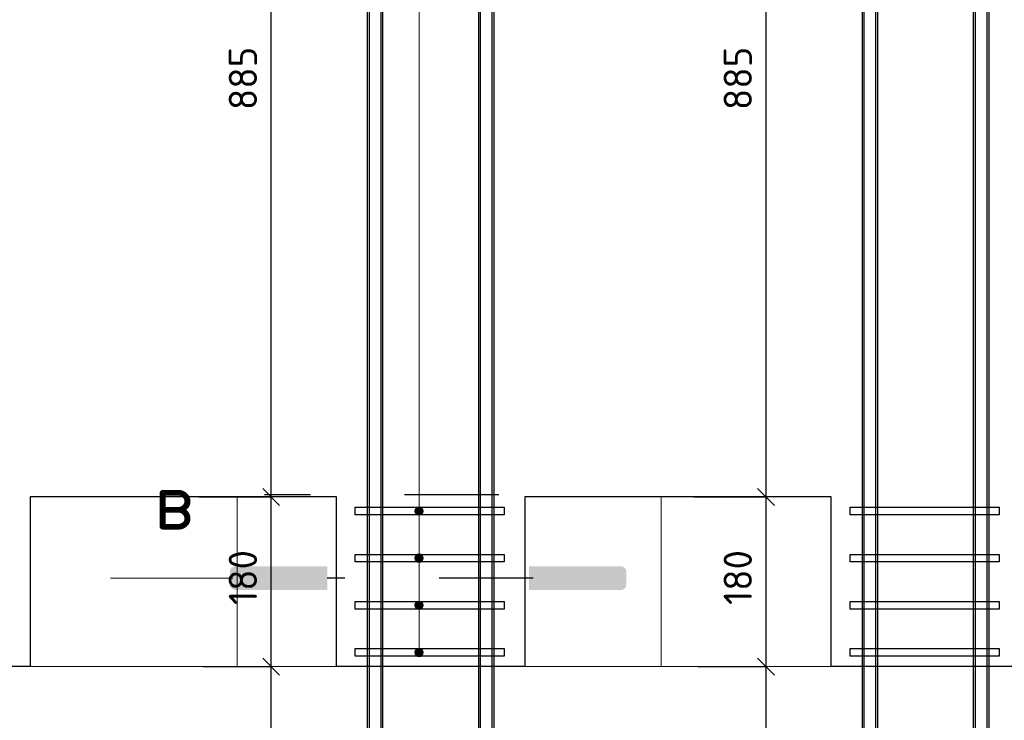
# Model space of a CAD drawing. Header units: metres. Extents: x -38 to 97, y -15 to 21.
# Tile 78 of 222: x 81.67 to 82.714, y -5.907 to -5.164. Entities that reach past the tile are written whole.
import ezdxf

# ---------------------------------------------------------------- set-up
doc = ezdxf.new("R2010")
doc.units = ezdxf.units.M
doc.header["$PDMODE"] = 65
doc.linetypes.add('______2', pattern=[0.0405, 0.03, -0.0105])
for name, color, linetype, lineweight in [('XR$4$Арм.стержн. Хомут', 240, 'Continuous', 35), ('XR$4$Арм.стержн.горизонт. 1', 180, 'Continuous', 35), ('XR$4$Арм.стержн.горизонт. 2', 202, 'Continuous', 35), ('XR$4$ВК__отв в полу 1-2 эт', 220, 'Continuous', 25), ('XR$4$Общий слой (1)_1', 7, 'Continuous', 13), ('XR$4$Перекрытие (1)', 7, 'Continuous', 35), ('XR$4$Размерная линия (1)', 7, 'Continuous', 13), ('XR$5$Арм.стержн. Хомут', 240, 'Continuous', 35), ('XR$5$Арм.стержн.горизонт. 1', 180, 'Continuous', 35), ('XR$5$Арм.стержн.горизонт. 2', 202, 'Continuous', 35), ('XR$5$ВК__отв в полу 1-2 эт', 220, 'Continuous', 25), ('XR$5$Общий слой (1)_1', 7, 'Continuous', 13), ('XR$5$Перекрытие (1)', 7, 'Continuous', 35), ('XR$5$Размерная линия (1)', 7, 'Continuous', 13)]:
    doc.layers.add(name, color=color, linetype=linetype, lineweight=lineweight)
doc.styles.add('ISOCPEUR', font='txt')
doc.dimstyles.new('DIMSTYLE_24', dxfattribs={"dimtxt": 0.03, "dimasz": 0.03, "dimexe": 0, "dimexo": 0, "dimgap": 0.015, "dimtad": 2, "dimdec": 0, "dimlfac": 1000, "dimrnd": 5, "dimzin": 12, "dimdsep": 46, "dimtxsty": 'ISOCPEUR', "dimblk1": 'ALL_ML_STRICH', "dimblk2": 'ALL_ML_STRICH', "dimsah": 1, "dimcen": 0, "dimclrd": 7, "dimclre": 256, "dimclrt": 7, "dimadec": 0, "dimazin": 0, "dimtfac": 1, "dimtdec": 0, "dimtix": 1, "dimtmove": 2, "dimatfit": 3, "dimfxl": 0, "dimtzin": 0, "dimlwd": 0, "dimlwe": -3, "dimarcsym": 0})
pattern_1 = [(0, (0.45, 0.45), (0.225, 0.225), [0.225, -0.225]), (90, (0.45, 0.45), (-0.225, 0.225), [0.225, -0.225])]

# ---------------------------------------------------------------- blocks, each defined once
blk = doc.blocks.new('ALL_ML_STRICH')
at = {"color": 0, "linetype": 'ByBlock', "lineweight": -2}
for p, q in [((0, -0.5), (0, 0.5)), ((-1, 0), (0.5, 0)), ((-0.3, -0.3), (0.3, 0.3))]:
    blk.add_line(p, q, dxfattribs=at)
blk = doc.blocks.new('*D419')
at = {"layer": 'DEFPOINTS', "color": 7, "linetype": 'Continuous', "lineweight": 13, "transparency": 33554687}
for p in [(82.3694, -5.8499), (82.4614, -6.7349), (82.5656, -6.7349)]:
    blk.add_point(p, dxfattribs=at)
at = {"layer": 'XR$4$Размерная линия (1)', "color": 9, "linetype": 'Continuous', "lineweight": -2, "true_color": 0xc7c7c7, "transparency": 33554687}
for p, q in [((82.3894, -5.8499), (82.4614, -5.8499)), ((82.5456, -6.7349), (82.4614, -6.7349))]:
    blk.add_line(p, q, dxfattribs=at)
at = {"layer": 'XR$4$Размерная линия (1)', "color": 7, "linetype": 'Continuous', "lineweight": -2, "transparency": 33554687}
blk.add_line((82.4614, -6.7349), (82.4614, -5.8499), dxfattribs=at)
at = {"layer": 'XR$4$Размерная линия (1)', "color": 7, "linetype": 'Continuous', "lineweight": 13, "transparency": 33554687, "xscale": 0.03, "yscale": 0.03, "zscale": 0.03}
for p, rotation in [((82.4614, -5.8499), 90), ((82.4614, -6.7349), 270)]:
    blk.add_blockref('ALL_ML_STRICH', p, dxfattribs=dict(at, rotation=rotation))
at = {"layer": 'XR$4$Размерная линия (1)', "color": 7, "linetype": 'Continuous', "lineweight": 13, "transparency": 33554687, "insert": (82.4314, -6.2909), "char_height": 0.03, "width": 0.09, "attachment_point": 5, "rotation": 90, "style": 'ISOCPEUR'}
blk.add_mtext('\\A1;{885}', dxfattribs=at)
blk = doc.blocks.new('*D420')
at = {"layer": 'DEFPOINTS', "color": 7, "linetype": 'Continuous', "lineweight": 13, "transparency": 33554687}
for p in [(82.3647, -5.6699), (82.3694, -5.8499), (82.4614, -5.8499)]:
    blk.add_point(p, dxfattribs=at)
at = {"layer": 'XR$4$Размерная линия (1)', "color": 9, "linetype": 'Continuous', "lineweight": -2, "true_color": 0xc7c7c7, "transparency": 33554687}
for p, q in [((82.3847, -5.6699), (82.4614, -5.6699)), ((82.3894, -5.8499), (82.4614, -5.8499))]:
    blk.add_line(p, q, dxfattribs=at)
at = {"layer": 'XR$4$Размерная линия (1)', "color": 7, "linetype": 'Continuous', "lineweight": -2, "transparency": 33554687}
blk.add_line((82.4614, -5.8499), (82.4614, -5.6699), dxfattribs=at)
at = {"layer": 'XR$4$Размерная линия (1)', "color": 7, "linetype": 'Continuous', "lineweight": 13, "transparency": 33554687, "xscale": 0.03, "yscale": 0.03, "zscale": 0.03}
for p, rotation in [((82.4614, -5.6699), 90), ((82.4614, -5.8499), 270)]:
    blk.add_blockref('ALL_ML_STRICH', p, dxfattribs=dict(at, rotation=rotation))
at = {"layer": 'XR$4$Размерная линия (1)', "color": 7, "linetype": 'Continuous', "lineweight": 13, "transparency": 33554687, "insert": (82.4314, -5.7554), "char_height": 0.03, "width": 0.09, "attachment_point": 5, "rotation": 90, "style": 'ISOCPEUR'}
blk.add_mtext('\\A1;{180}', dxfattribs=at)
blk = doc.blocks.new('*D421')
at = {"layer": 'DEFPOINTS', "color": 7, "linetype": 'Continuous', "lineweight": 13, "transparency": 33554687}
for p in [(82.5656, -4.7849), (82.3647, -5.6699), (82.4614, -5.6699)]:
    blk.add_point(p, dxfattribs=at)
at = {"layer": 'XR$4$Размерная линия (1)', "color": 9, "linetype": 'Continuous', "lineweight": -2, "true_color": 0xc7c7c7, "transparency": 33554687}
for p, q in [((82.5456, -4.7849), (82.4614, -4.7849)), ((82.3847, -5.6699), (82.4614, -5.6699))]:
    blk.add_line(p, q, dxfattribs=at)
at = {"layer": 'XR$4$Размерная линия (1)', "color": 7, "linetype": 'Continuous', "lineweight": -2, "transparency": 33554687}
blk.add_line((82.4614, -5.6699), (82.4614, -4.7849), dxfattribs=at)
at = {"layer": 'XR$4$Размерная линия (1)', "color": 7, "linetype": 'Continuous', "lineweight": 13, "transparency": 33554687, "xscale": 0.03, "yscale": 0.03, "zscale": 0.03}
for p, rotation in [((82.4614, -4.7849), 90), ((82.4614, -5.6699), 270)]:
    blk.add_blockref('ALL_ML_STRICH', p, dxfattribs=dict(at, rotation=rotation))
at = {"layer": 'XR$4$Размерная линия (1)', "color": 7, "linetype": 'Continuous', "lineweight": 13, "transparency": 33554687, "insert": (82.4314, -5.2259), "char_height": 0.03, "width": 0.09, "attachment_point": 5, "rotation": 90, "style": 'ISOCPEUR'}
blk.add_mtext('\\A1;{885}', dxfattribs=at)
blk = doc.blocks.new('*D424')
at = {"layer": 'DEFPOINTS', "color": 7, "linetype": 'Continuous', "lineweight": 13, "transparency": 33554687}
for p in [(81.8444, -5.8499), (81.9364, -6.7349), (82.0406, -6.7349)]:
    blk.add_point(p, dxfattribs=at)
at = {"layer": 'XR$4$Размерная линия (1)', "color": 9, "linetype": 'Continuous', "lineweight": -2, "true_color": 0xc7c7c7, "transparency": 33554687}
for p, q in [((81.8644, -5.8499), (81.9364, -5.8499)), ((82.0206, -6.7349), (81.9364, -6.7349))]:
    blk.add_line(p, q, dxfattribs=at)
at = {"layer": 'XR$4$Размерная линия (1)', "color": 7, "linetype": 'Continuous', "lineweight": -2, "transparency": 33554687}
blk.add_line((81.9364, -6.7349), (81.9364, -5.8499), dxfattribs=at)
at = {"layer": 'XR$4$Размерная линия (1)', "color": 7, "linetype": 'Continuous', "lineweight": 13, "transparency": 33554687, "xscale": 0.03, "yscale": 0.03, "zscale": 0.03}
for p, rotation in [((81.9364, -5.8499), 90), ((81.9364, -6.7349), 270)]:
    blk.add_blockref('ALL_ML_STRICH', p, dxfattribs=dict(at, rotation=rotation))
at = {"layer": 'XR$4$Размерная линия (1)', "color": 7, "linetype": 'Continuous', "lineweight": 13, "transparency": 33554687, "insert": (81.9064, -6.2909), "char_height": 0.03, "width": 0.09, "attachment_point": 5, "rotation": 90, "style": 'ISOCPEUR'}
blk.add_mtext('\\A1;{885}', dxfattribs=at)
blk = doc.blocks.new('*D425')
at = {"layer": 'DEFPOINTS', "color": 7, "linetype": 'Continuous', "lineweight": 13, "transparency": 33554687}
for p in [(81.8397, -5.6699), (81.8444, -5.8499), (81.9364, -5.8499)]:
    blk.add_point(p, dxfattribs=at)
at = {"layer": 'XR$4$Размерная линия (1)', "color": 9, "linetype": 'Continuous', "lineweight": -2, "true_color": 0xc7c7c7, "transparency": 33554687}
for p, q in [((81.8597, -5.6699), (81.9364, -5.6699)), ((81.8644, -5.8499), (81.9364, -5.8499))]:
    blk.add_line(p, q, dxfattribs=at)
at = {"layer": 'XR$4$Размерная линия (1)', "color": 7, "linetype": 'Continuous', "lineweight": -2, "transparency": 33554687}
blk.add_line((81.9364, -5.8499), (81.9364, -5.6699), dxfattribs=at)
at = {"layer": 'XR$4$Размерная линия (1)', "color": 7, "linetype": 'Continuous', "lineweight": 13, "transparency": 33554687, "xscale": 0.03, "yscale": 0.03, "zscale": 0.03}
for p, rotation in [((81.9364, -5.6699), 90), ((81.9364, -5.8499), 270)]:
    blk.add_blockref('ALL_ML_STRICH', p, dxfattribs=dict(at, rotation=rotation))
at = {"layer": 'XR$4$Размерная линия (1)', "color": 7, "linetype": 'Continuous', "lineweight": 13, "transparency": 33554687, "insert": (81.9064, -5.7554), "char_height": 0.03, "width": 0.09, "attachment_point": 5, "rotation": 90, "style": 'ISOCPEUR'}
blk.add_mtext('\\A1;{180}', dxfattribs=at)
blk = doc.blocks.new('*D426')
at = {"layer": 'DEFPOINTS', "color": 7, "linetype": 'Continuous', "lineweight": 13, "transparency": 33554687}
for p in [(82.0406, -4.7849), (81.8397, -5.6699), (81.9364, -5.6699)]:
    blk.add_point(p, dxfattribs=at)
at = {"layer": 'XR$4$Размерная линия (1)', "color": 9, "linetype": 'Continuous', "lineweight": -2, "true_color": 0xc7c7c7, "transparency": 33554687}
for p, q in [((82.0206, -4.7849), (81.9364, -4.7849)), ((81.8597, -5.6699), (81.9364, -5.6699))]:
    blk.add_line(p, q, dxfattribs=at)
at = {"layer": 'XR$4$Размерная линия (1)', "color": 7, "linetype": 'Continuous', "lineweight": -2, "transparency": 33554687}
blk.add_line((81.9364, -5.6699), (81.9364, -4.7849), dxfattribs=at)
at = {"layer": 'XR$4$Размерная линия (1)', "color": 7, "linetype": 'Continuous', "lineweight": 13, "transparency": 33554687, "xscale": 0.03, "yscale": 0.03, "zscale": 0.03}
for p, rotation in [((81.9364, -4.7849), 90), ((81.9364, -5.6699), 270)]:
    blk.add_blockref('ALL_ML_STRICH', p, dxfattribs=dict(at, rotation=rotation))
at = {"layer": 'XR$4$Размерная линия (1)', "color": 7, "linetype": 'Continuous', "lineweight": 13, "transparency": 33554687, "insert": (81.9064, -5.2259), "char_height": 0.03, "width": 0.09, "attachment_point": 5, "rotation": 90, "style": 'ISOCPEUR'}
blk.add_mtext('\\A1;{885}', dxfattribs=at)
blk = doc.blocks.new('*D775')
at = {"layer": 'DEFPOINTS', "color": 7, "linetype": 'Continuous', "lineweight": 13, "transparency": 33554687}
for p in [(82.3694, -5.8499), (82.4614, -6.7349), (82.5656, -6.7349)]:
    blk.add_point(p, dxfattribs=at)
at = {"layer": 'XR$5$Размерная линия (1)', "color": 9, "linetype": 'Continuous', "lineweight": -2, "true_color": 0xc7c7c7, "transparency": 33554687}
for p, q in [((82.3894, -5.8499), (82.4614, -5.8499)), ((82.5456, -6.7349), (82.4614, -6.7349))]:
    blk.add_line(p, q, dxfattribs=at)
at = {"layer": 'XR$5$Размерная линия (1)', "color": 7, "linetype": 'Continuous', "lineweight": -2, "transparency": 33554687}
blk.add_line((82.4614, -6.7349), (82.4614, -5.8499), dxfattribs=at)
at = {"layer": 'XR$5$Размерная линия (1)', "color": 7, "linetype": 'Continuous', "lineweight": 13, "transparency": 33554687, "xscale": 0.03, "yscale": 0.03, "zscale": 0.03}
for p, rotation in [((82.4614, -5.8499), 90), ((82.4614, -6.7349), 270)]:
    blk.add_blockref('ALL_ML_STRICH', p, dxfattribs=dict(at, rotation=rotation))
at = {"layer": 'XR$5$Размерная линия (1)', "color": 7, "linetype": 'Continuous', "lineweight": 13, "transparency": 33554687, "insert": (82.4314, -6.2909), "char_height": 0.03, "width": 0.09, "attachment_point": 5, "rotation": 90, "style": 'ISOCPEUR'}
blk.add_mtext('\\A1;{885}', dxfattribs=at)
blk = doc.blocks.new('*D776')
at = {"layer": 'DEFPOINTS', "color": 7, "linetype": 'Continuous', "lineweight": 13, "transparency": 33554687}
for p in [(82.3647, -5.6699), (82.3694, -5.8499), (82.4614, -5.8499)]:
    blk.add_point(p, dxfattribs=at)
at = {"layer": 'XR$5$Размерная линия (1)', "color": 9, "linetype": 'Continuous', "lineweight": -2, "true_color": 0xc7c7c7, "transparency": 33554687}
for p, q in [((82.3847, -5.6699), (82.4614, -5.6699)), ((82.3894, -5.8499), (82.4614, -5.8499))]:
    blk.add_line(p, q, dxfattribs=at)
at = {"layer": 'XR$5$Размерная линия (1)', "color": 7, "linetype": 'Continuous', "lineweight": -2, "transparency": 33554687}
blk.add_line((82.4614, -5.8499), (82.4614, -5.6699), dxfattribs=at)
at = {"layer": 'XR$5$Размерная линия (1)', "color": 7, "linetype": 'Continuous', "lineweight": 13, "transparency": 33554687, "xscale": 0.03, "yscale": 0.03, "zscale": 0.03}
for p, rotation in [((82.4614, -5.6699), 90), ((82.4614, -5.8499), 270)]:
    blk.add_blockref('ALL_ML_STRICH', p, dxfattribs=dict(at, rotation=rotation))
at = {"layer": 'XR$5$Размерная линия (1)', "color": 7, "linetype": 'Continuous', "lineweight": 13, "transparency": 33554687, "insert": (82.4314, -5.7554), "char_height": 0.03, "width": 0.09, "attachment_point": 5, "rotation": 90, "style": 'ISOCPEUR'}
blk.add_mtext('\\A1;{180}', dxfattribs=at)
blk = doc.blocks.new('*D777')
at = {"layer": 'DEFPOINTS', "color": 7, "linetype": 'Continuous', "lineweight": 13, "transparency": 33554687}
for p in [(82.5656, -4.7849), (82.3647, -5.6699), (82.4614, -5.6699)]:
    blk.add_point(p, dxfattribs=at)
at = {"layer": 'XR$5$Размерная линия (1)', "color": 9, "linetype": 'Continuous', "lineweight": -2, "true_color": 0xc7c7c7, "transparency": 33554687}
for p, q in [((82.5456, -4.7849), (82.4614, -4.7849)), ((82.3847, -5.6699), (82.4614, -5.6699))]:
    blk.add_line(p, q, dxfattribs=at)
at = {"layer": 'XR$5$Размерная линия (1)', "color": 7, "linetype": 'Continuous', "lineweight": -2, "transparency": 33554687}
blk.add_line((82.4614, -5.6699), (82.4614, -4.7849), dxfattribs=at)
at = {"layer": 'XR$5$Размерная линия (1)', "color": 7, "linetype": 'Continuous', "lineweight": 13, "transparency": 33554687, "xscale": 0.03, "yscale": 0.03, "zscale": 0.03}
for p, rotation in [((82.4614, -4.7849), 90), ((82.4614, -5.6699), 270)]:
    blk.add_blockref('ALL_ML_STRICH', p, dxfattribs=dict(at, rotation=rotation))
at = {"layer": 'XR$5$Размерная линия (1)', "color": 7, "linetype": 'Continuous', "lineweight": 13, "transparency": 33554687, "insert": (82.4314, -5.2259), "char_height": 0.03, "width": 0.09, "attachment_point": 5, "rotation": 90, "style": 'ISOCPEUR'}
blk.add_mtext('\\A1;{885}', dxfattribs=at)
blk = doc.blocks.new('*D780')
at = {"layer": 'DEFPOINTS', "color": 7, "linetype": 'Continuous', "lineweight": 13, "transparency": 33554687}
for p in [(81.8444, -5.8499), (81.9364, -6.7349), (82.0406, -6.7349)]:
    blk.add_point(p, dxfattribs=at)
at = {"layer": 'XR$5$Размерная линия (1)', "color": 9, "linetype": 'Continuous', "lineweight": -2, "true_color": 0xc7c7c7, "transparency": 33554687}
for p, q in [((81.8644, -5.8499), (81.9364, -5.8499)), ((82.0206, -6.7349), (81.9364, -6.7349))]:
    blk.add_line(p, q, dxfattribs=at)
at = {"layer": 'XR$5$Размерная линия (1)', "color": 7, "linetype": 'Continuous', "lineweight": -2, "transparency": 33554687}
blk.add_line((81.9364, -6.7349), (81.9364, -5.8499), dxfattribs=at)
at = {"layer": 'XR$5$Размерная линия (1)', "color": 7, "linetype": 'Continuous', "lineweight": 13, "transparency": 33554687, "xscale": 0.03, "yscale": 0.03, "zscale": 0.03}
for p, rotation in [((81.9364, -5.8499), 90), ((81.9364, -6.7349), 270)]:
    blk.add_blockref('ALL_ML_STRICH', p, dxfattribs=dict(at, rotation=rotation))
at = {"layer": 'XR$5$Размерная линия (1)', "color": 7, "linetype": 'Continuous', "lineweight": 13, "transparency": 33554687, "insert": (81.9064, -6.2909), "char_height": 0.03, "width": 0.09, "attachment_point": 5, "rotation": 90, "style": 'ISOCPEUR'}
blk.add_mtext('\\A1;{885}', dxfattribs=at)
blk = doc.blocks.new('*D781')
at = {"layer": 'DEFPOINTS', "color": 7, "linetype": 'Continuous', "lineweight": 13, "transparency": 33554687}
for p in [(81.8397, -5.6699), (81.8444, -5.8499), (81.9364, -5.8499)]:
    blk.add_point(p, dxfattribs=at)
at = {"layer": 'XR$5$Размерная линия (1)', "color": 9, "linetype": 'Continuous', "lineweight": -2, "true_color": 0xc7c7c7, "transparency": 33554687}
for p, q in [((81.8597, -5.6699), (81.9364, -5.6699)), ((81.8644, -5.8499), (81.9364, -5.8499))]:
    blk.add_line(p, q, dxfattribs=at)
at = {"layer": 'XR$5$Размерная линия (1)', "color": 7, "linetype": 'Continuous', "lineweight": -2, "transparency": 33554687}
blk.add_line((81.9364, -5.8499), (81.9364, -5.6699), dxfattribs=at)
at = {"layer": 'XR$5$Размерная линия (1)', "color": 7, "linetype": 'Continuous', "lineweight": 13, "transparency": 33554687, "xscale": 0.03, "yscale": 0.03, "zscale": 0.03}
for p, rotation in [((81.9364, -5.6699), 90), ((81.9364, -5.8499), 270)]:
    blk.add_blockref('ALL_ML_STRICH', p, dxfattribs=dict(at, rotation=rotation))
at = {"layer": 'XR$5$Размерная линия (1)', "color": 7, "linetype": 'Continuous', "lineweight": 13, "transparency": 33554687, "insert": (81.9064, -5.7554), "char_height": 0.03, "width": 0.09, "attachment_point": 5, "rotation": 90, "style": 'ISOCPEUR'}
blk.add_mtext('\\A1;{180}', dxfattribs=at)
blk = doc.blocks.new('*D782')
at = {"layer": 'DEFPOINTS', "color": 7, "linetype": 'Continuous', "lineweight": 13, "transparency": 33554687}
for p in [(82.0406, -4.7849), (81.8397, -5.6699), (81.9364, -5.6699)]:
    blk.add_point(p, dxfattribs=at)
at = {"layer": 'XR$5$Размерная линия (1)', "color": 9, "linetype": 'Continuous', "lineweight": -2, "true_color": 0xc7c7c7, "transparency": 33554687}
for p, q in [((82.0206, -4.7849), (81.9364, -4.7849)), ((81.8597, -5.6699), (81.9364, -5.6699))]:
    blk.add_line(p, q, dxfattribs=at)
at = {"layer": 'XR$5$Размерная линия (1)', "color": 7, "linetype": 'Continuous', "lineweight": -2, "transparency": 33554687}
blk.add_line((81.9364, -5.6699), (81.9364, -4.7849), dxfattribs=at)
at = {"layer": 'XR$5$Размерная линия (1)', "color": 7, "linetype": 'Continuous', "lineweight": 13, "transparency": 33554687, "xscale": 0.03, "yscale": 0.03, "zscale": 0.03}
for p, rotation in [((81.9364, -4.7849), 90), ((81.9364, -5.6699), 270)]:
    blk.add_blockref('ALL_ML_STRICH', p, dxfattribs=dict(at, rotation=rotation))
at = {"layer": 'XR$5$Размерная линия (1)', "color": 7, "linetype": 'Continuous', "lineweight": 13, "transparency": 33554687, "insert": (81.9064, -5.2259), "char_height": 0.03, "width": 0.09, "attachment_point": 5, "rotation": 90, "style": 'ISOCPEUR'}
blk.add_mtext('\\A1;{885}', dxfattribs=at)

msp = doc.modelspace()

# ---------------------------------------------------------------- hatches: boundary and pattern name
at = {"linetype": 'Continuous', "lineweight": 13, "transparency": 33554687}
h = msp.add_hatch(dxfattribs=at)
h.set_pattern_fill('____', scale=0.225, style=0, pattern_type=2)
h.set_pattern_definition(pattern_1)
h.paths.add_polyline_path([(82.0056, -5.6699), (81.6806, -5.6699), (81.6806, -5.8499), (82.0056, -5.8499)], flags=0)
h = msp.add_hatch(dxfattribs=at)
h.set_pattern_fill('____', scale=0.225, style=0, pattern_type=2)
h.set_pattern_definition(pattern_1)
h.paths.add_polyline_path([(82.0056, -5.6699), (81.6806, -5.6699), (81.6806, -5.8499), (82.0056, -5.8499)], flags=0)
h = msp.add_hatch(dxfattribs=at)
h.set_pattern_fill('____', scale=0.225, style=0, pattern_type=2)
h.set_pattern_definition(pattern_1)
h.paths.add_polyline_path([(82.5306, -5.6699), (82.2056, -5.6699), (82.2056, -5.8499), (82.5306, -5.8499)], flags=0)
h = msp.add_hatch(dxfattribs=at)
h.set_pattern_fill('____', scale=0.225, style=0, pattern_type=2)
h.set_pattern_definition(pattern_1)
h.paths.add_polyline_path([(82.5306, -5.6699), (82.2056, -5.6699), (82.2056, -5.8499), (82.5306, -5.8499)], flags=0)
at = {"linetype": 'Continuous', "lineweight": 25, "true_color": 0x000000, "transparency": 33554687}
msp.add_hatch(color=18, dxfattribs=at).paths.add_polyline_path([(81.8977, -5.7436), (81.8984, -5.7435), (81.9959, -5.7435), (81.9959, -5.7686), (81.8984, -5.7686), (81.8977, -5.7686), (81.8969, -5.7684), (81.8962, -5.7682), (81.8955, -5.7678), (81.8949, -5.7674), (81.8943, -5.7669), (81.8938, -5.7663), (81.8934, -5.7657), (81.893, -5.765), (81.8928, -5.7643), (81.8926, -5.7635), (81.8926, -5.7627), (81.8926, -5.7494), (81.8926, -5.7486), (81.8928, -5.7479), (81.893, -5.7471), (81.8934, -5.7465), (81.8938, -5.7458), (81.8943, -5.7452), (81.8949, -5.7447), (81.8955, -5.7443), (81.8962, -5.744), (81.8969, -5.7437)], flags=16)
msp.add_hatch(color=18, dxfattribs=at).paths.add_polyline_path([(81.8977, -5.7436), (81.8984, -5.7435), (81.9959, -5.7435), (81.9959, -5.7686), (81.8984, -5.7686), (81.8977, -5.7686), (81.8969, -5.7684), (81.8962, -5.7682), (81.8955, -5.7678), (81.8949, -5.7674), (81.8943, -5.7669), (81.8938, -5.7663), (81.8934, -5.7657), (81.893, -5.765), (81.8928, -5.7643), (81.8926, -5.7635), (81.8926, -5.7627), (81.8926, -5.7494), (81.8926, -5.7486), (81.8928, -5.7479), (81.893, -5.7471), (81.8934, -5.7465), (81.8938, -5.7458), (81.8943, -5.7452), (81.8949, -5.7447), (81.8955, -5.7443), (81.8962, -5.744), (81.8969, -5.7437)], flags=16)
msp.add_hatch(color=18, dxfattribs=at).paths.add_polyline_path([(82.3081, -5.7436), (82.3073, -5.7435), (82.2099, -5.7435), (82.2099, -5.7686), (82.3073, -5.7686), (82.3081, -5.7686), (82.3089, -5.7684), (82.3096, -5.7682), (82.3103, -5.7678), (82.3109, -5.7674), (82.3115, -5.7669), (82.312, -5.7663), (82.3124, -5.7657), (82.3128, -5.765), (82.313, -5.7643), (82.3132, -5.7635), (82.3132, -5.7627), (82.3132, -5.7494), (82.3132, -5.7486), (82.313, -5.7479), (82.3128, -5.7471), (82.3124, -5.7465), (82.312, -5.7458), (82.3115, -5.7452), (82.3109, -5.7447), (82.3103, -5.7443), (82.3096, -5.744), (82.3089, -5.7437)])
msp.add_hatch(color=18, dxfattribs=at).paths.add_polyline_path([(82.3081, -5.7436), (82.3073, -5.7435), (82.2099, -5.7435), (82.2099, -5.7686), (82.3073, -5.7686), (82.3081, -5.7686), (82.3089, -5.7684), (82.3096, -5.7682), (82.3103, -5.7678), (82.3109, -5.7674), (82.3115, -5.7669), (82.312, -5.7663), (82.3124, -5.7657), (82.3128, -5.765), (82.313, -5.7643), (82.3132, -5.7635), (82.3132, -5.7627), (82.3132, -5.7494), (82.3132, -5.7486), (82.313, -5.7479), (82.3128, -5.7471), (82.3124, -5.7465), (82.312, -5.7458), (82.3115, -5.7452), (82.3109, -5.7447), (82.3103, -5.7443), (82.3096, -5.744), (82.3089, -5.7437)])
at = {"layer": 'XR$4$Арм.стержн. Хомут', "linetype": 'Continuous', "lineweight": 13, "transparency": 33554687}
for points in [[(82.0955, -5.681), (82.091, -5.681), (82.0894, -5.6826)], [(82.0955, -5.681), (82.0894, -5.6826), (82.0971, -5.6826)], [(82.091, -5.681), (82.0955, -5.681), (82.0933, -5.6804)], [(82.0971, -5.6826), (82.0894, -5.6826), (82.0888, -5.6849)], [(82.0971, -5.6826), (82.0888, -5.6849), (82.0978, -5.6849)], [(82.0978, -5.6849), (82.0888, -5.6849), (82.0894, -5.6871)], [(82.0978, -5.6849), (82.0894, -5.6871), (82.0971, -5.6871)], [(82.0971, -5.6871), (82.0894, -5.6871), (82.091, -5.6888)], [(82.0971, -5.6871), (82.091, -5.6888), (82.0955, -5.6888)], [(82.0955, -5.6888), (82.091, -5.6888), (82.0933, -5.6894)], [(82.0971, -5.7326), (82.0894, -5.7326), (82.0888, -5.7349)], [(82.0971, -5.7326), (82.0888, -5.7349), (82.0978, -5.7349)], [(82.0955, -5.731), (82.091, -5.731), (82.0894, -5.7326)], [(82.0955, -5.731), (82.0894, -5.7326), (82.0971, -5.7326)], [(82.091, -5.731), (82.0955, -5.731), (82.0933, -5.7304)], [(82.0978, -5.7349), (82.0888, -5.7349), (82.0894, -5.7371)], [(82.0978, -5.7349), (82.0894, -5.7371), (82.0971, -5.7371)], [(82.0971, -5.7371), (82.0894, -5.7371), (82.091, -5.7388)], [(82.0971, -5.7371), (82.091, -5.7388), (82.0955, -5.7388)], [(82.0955, -5.7388), (82.091, -5.7388), (82.0933, -5.7394)], [(82.0971, -5.7826), (82.0894, -5.7826), (82.0888, -5.7849)], [(82.0971, -5.7826), (82.0888, -5.7849), (82.0978, -5.7849)], [(82.0978, -5.7849), (82.0888, -5.7849), (82.0894, -5.7871)], [(82.0955, -5.781), (82.091, -5.781), (82.0894, -5.7826)], [(82.0955, -5.781), (82.0894, -5.7826), (82.0971, -5.7826)], [(82.0978, -5.7849), (82.0894, -5.7871), (82.0971, -5.7871)], [(82.091, -5.781), (82.0955, -5.781), (82.0933, -5.7804)], [(82.0971, -5.7871), (82.0894, -5.7871), (82.091, -5.7888)], [(82.0971, -5.7871), (82.091, -5.7888), (82.0955, -5.7888)], [(82.0955, -5.7888), (82.091, -5.7888), (82.0933, -5.7894)], [(82.0971, -5.8326), (82.0894, -5.8326), (82.0888, -5.8349)], [(82.0971, -5.8326), (82.0888, -5.8349), (82.0978, -5.8349)], [(82.0978, -5.8349), (82.0888, -5.8349), (82.0894, -5.8371)], [(82.0955, -5.831), (82.091, -5.831), (82.0894, -5.8326)], [(82.0955, -5.831), (82.0894, -5.8326), (82.0971, -5.8326)], [(82.0978, -5.8349), (82.0894, -5.8371), (82.0971, -5.8371)], [(82.0971, -5.8371), (82.0894, -5.8371), (82.091, -5.8388)], [(82.091, -5.831), (82.0955, -5.831), (82.0933, -5.8304)], [(82.0971, -5.8371), (82.091, -5.8388), (82.0955, -5.8388)], [(82.0955, -5.8388), (82.091, -5.8388), (82.0933, -5.8394)]]:
    msp.add_hatch(color=7, dxfattribs=at).paths.add_polyline_path(points)
at = {"layer": 'XR$5$Арм.стержн. Хомут', "linetype": 'Continuous', "lineweight": 13, "transparency": 33554687}
for points in [[(82.0955, -5.681), (82.091, -5.681), (82.0894, -5.6826)], [(82.0955, -5.681), (82.0894, -5.6826), (82.0971, -5.6826)], [(82.091, -5.681), (82.0955, -5.681), (82.0933, -5.6804)], [(82.0971, -5.6826), (82.0894, -5.6826), (82.0888, -5.6849)], [(82.0971, -5.6826), (82.0888, -5.6849), (82.0978, -5.6849)], [(82.0978, -5.6849), (82.0888, -5.6849), (82.0894, -5.6871)], [(82.0978, -5.6849), (82.0894, -5.6871), (82.0971, -5.6871)], [(82.0971, -5.6871), (82.0894, -5.6871), (82.091, -5.6888)], [(82.0971, -5.6871), (82.091, -5.6888), (82.0955, -5.6888)], [(82.0955, -5.6888), (82.091, -5.6888), (82.0933, -5.6894)], [(82.0971, -5.7326), (82.0894, -5.7326), (82.0888, -5.7349)], [(82.0971, -5.7326), (82.0888, -5.7349), (82.0978, -5.7349)], [(82.0955, -5.731), (82.091, -5.731), (82.0894, -5.7326)], [(82.0955, -5.731), (82.0894, -5.7326), (82.0971, -5.7326)], [(82.091, -5.731), (82.0955, -5.731), (82.0933, -5.7304)], [(82.0978, -5.7349), (82.0888, -5.7349), (82.0894, -5.7371)], [(82.0978, -5.7349), (82.0894, -5.7371), (82.0971, -5.7371)], [(82.0971, -5.7371), (82.0894, -5.7371), (82.091, -5.7388)], [(82.0971, -5.7371), (82.091, -5.7388), (82.0955, -5.7388)], [(82.0955, -5.7388), (82.091, -5.7388), (82.0933, -5.7394)], [(82.0971, -5.7826), (82.0894, -5.7826), (82.0888, -5.7849)], [(82.0971, -5.7826), (82.0888, -5.7849), (82.0978, -5.7849)], [(82.0978, -5.7849), (82.0888, -5.7849), (82.0894, -5.7871)], [(82.0955, -5.781), (82.091, -5.781), (82.0894, -5.7826)], [(82.0955, -5.781), (82.0894, -5.7826), (82.0971, -5.7826)], [(82.0978, -5.7849), (82.0894, -5.7871), (82.0971, -5.7871)], [(82.091, -5.781), (82.0955, -5.781), (82.0933, -5.7804)], [(82.0971, -5.7871), (82.0894, -5.7871), (82.091, -5.7888)], [(82.0971, -5.7871), (82.091, -5.7888), (82.0955, -5.7888)], [(82.0955, -5.7888), (82.091, -5.7888), (82.0933, -5.7894)], [(82.0971, -5.8326), (82.0894, -5.8326), (82.0888, -5.8349)], [(82.0971, -5.8326), (82.0888, -5.8349), (82.0978, -5.8349)], [(82.0978, -5.8349), (82.0888, -5.8349), (82.0894, -5.8371)], [(82.0955, -5.831), (82.091, -5.831), (82.0894, -5.8326)], [(82.0955, -5.831), (82.0894, -5.8326), (82.0971, -5.8326)], [(82.0978, -5.8349), (82.0894, -5.8371), (82.0971, -5.8371)], [(82.0971, -5.8371), (82.0894, -5.8371), (82.091, -5.8388)], [(82.091, -5.831), (82.0955, -5.831), (82.0933, -5.8304)], [(82.0971, -5.8371), (82.091, -5.8388), (82.0955, -5.8388)], [(82.0955, -5.8388), (82.091, -5.8388), (82.0933, -5.8394)]]:
    msp.add_hatch(color=7, dxfattribs=at).paths.add_polyline_path(points)

# ---------------------------------------------------------------- linework, layer by layer
at = {"color": 7, "linetype": '______2', "lineweight": 25, "transparency": 33554687}
for p, q in [((82.178, -5.6676), (81.9294, -5.6676)), ((82.178, -5.6676), (81.9294, -5.6676)), ((82.2145, -5.7561), (81.9959, -5.7561)), ((82.2145, -5.7561), (81.9959, -5.7561))]:
    msp.add_line(p, q, dxfattribs=at)
at = {"layer": 'XR$4$Арм.стержн. Хомут', "color": 7, "linetype": 'Continuous', "lineweight": 13, "transparency": 33554687}
for p, q in [((82.0933, -4.2337), (82.0933, -5.8349)), ((82.0933, -4.2337), (82.0933, -5.7849)), ((82.0933, -4.2337), (82.0933, -5.7349)), ((82.0933, -4.2337), (82.0933, -5.6849)), ((82.0933, -5.6804), (82.0933, -5.6804)), ((82.0888, -5.6849), (82.0888, -5.6849)), ((82.0933, -5.6894), (82.0933, -5.6894)), ((82.0978, -5.6849), (82.0978, -5.6849)), ((82.0933, -5.7304), (82.0933, -5.7304)), ((82.0888, -5.7349), (82.0888, -5.7349)), ((82.0933, -5.7394), (82.0933, -5.7394)), ((82.0978, -5.7349), (82.0978, -5.7349)), ((82.0888, -5.7849), (82.0888, -5.7849)), ((82.0933, -5.7804), (82.0933, -5.7804)), ((82.0978, -5.7849), (82.0978, -5.7849)), ((82.0933, -5.7894), (82.0933, -5.7894)), ((82.0888, -5.8349), (82.0888, -5.8349)), ((82.0933, -5.8304), (82.0933, -5.8304)), ((82.0978, -5.8349), (82.0978, -5.8349)), ((82.0933, -5.8394), (82.0933, -5.8394))]:
    msp.add_line(p, q, dxfattribs=at)
at = {"layer": 'XR$4$Арм.стержн. Хомут', "color": 40, "linetype": 'Continuous', "lineweight": 25, "transparency": 33554687}
for points in [[(82.0256, -5.6809), (82.1836, -5.6809), (82.1836, -5.6889), (82.0256, -5.6889), (82.0256, -5.6809)], [(82.5506, -5.6809), (82.7086, -5.6809), (82.7086, -5.6889), (82.5506, -5.6889), (82.5506, -5.6809)], [(82.0256, -5.7309), (82.1836, -5.7309), (82.1836, -5.7389), (82.0256, -5.7389), (82.0256, -5.7309)], [(82.5506, -5.7309), (82.7086, -5.7309), (82.7086, -5.7389), (82.5506, -5.7389), (82.5506, -5.7309)], [(82.0256, -5.7809), (82.1836, -5.7809), (82.1836, -5.7889), (82.0256, -5.7889), (82.0256, -5.7809)], [(82.5506, -5.7809), (82.7086, -5.7809), (82.7086, -5.7889), (82.5506, -5.7889), (82.5506, -5.7809)], [(82.0256, -5.8309), (82.1836, -5.8309), (82.1836, -5.8389), (82.0256, -5.8389), (82.0256, -5.8309)], [(82.5506, -5.8309), (82.7086, -5.8309), (82.7086, -5.8389), (82.5506, -5.8389), (82.5506, -5.8309)]]:
    msp.add_lwpolyline(points, dxfattribs=at)
at = {"layer": 'XR$4$Арм.стержн. Хомут', "color": 7, "linetype": 'Continuous', "lineweight": 13, "transparency": 33554687}
for centre in [(82.0933, -5.6849), (82.0933, -5.7349), (82.0933, -5.7849), (82.0933, -5.8349)]:
    msp.add_circle(centre, 0.0045, dxfattribs=at)
at = {"layer": 'XR$4$Арм.стержн.горизонт. 1', "color": 7, "linetype": 'Continuous', "lineweight": 25, "transparency": 33554687}
for points in [[(82.0386, -6.8899), (82.0386, -4.5499), (82.0546, -4.5499), (82.0546, -6.8899), (82.0386, -6.8899)], [(82.1566, -6.8899), (82.1566, -4.5499), (82.1726, -4.5499), (82.1726, -6.8899), (82.1566, -6.8899)], [(82.5636, -6.8899), (82.5636, -4.5499), (82.5796, -4.5499), (82.5796, -6.8899), (82.5636, -6.8899)], [(82.6816, -6.8899), (82.6816, -4.5499), (82.6976, -4.5499), (82.6976, -6.8899), (82.6816, -6.8899)]]:
    msp.add_lwpolyline(points, dxfattribs=at)
at = {"layer": 'XR$4$Арм.стержн.горизонт. 2', "color": 34, "linetype": 'Continuous', "lineweight": 25, "transparency": 33554687}
for points in [[(82.0526, -4.7849), (82.0526, -6.7349), (82.0406, -6.7349), (82.0406, -4.7849), (82.0526, -4.7849)], [(82.1706, -4.7849), (82.1706, -6.7349), (82.1586, -6.7349), (82.1586, -4.7849), (82.1706, -4.7849)], [(82.5776, -4.7849), (82.5776, -6.7349), (82.5656, -6.7349), (82.5656, -4.7849), (82.5776, -4.7849)], [(82.6956, -4.7849), (82.6956, -6.7349), (82.6836, -6.7349), (82.6836, -4.7849), (82.6956, -4.7849)]]:
    msp.add_lwpolyline(points, dxfattribs=at)
at = {"layer": 'XR$4$ВК__отв в полу 1-2 эт', "color": 7, "linetype": 'Continuous', "lineweight": 13, "transparency": 33554687}
msp.add_line((81.8959, -5.7561), (81.7659, -5.7561), dxfattribs=at)
at = {"layer": 'XR$4$Общий слой (1)_1', "color": 7, "linetype": 'Continuous', "lineweight": 13, "transparency": 33554687}
msp.add_line((80.4556, -5.8499), (84.8875, -5.8499), dxfattribs=at)
at = {"layer": 'XR$4$Перекрытие (1)', "color": 7, "linetype": 'Continuous', "lineweight": 25, "transparency": 33554687}
for p, q in [((81.6806, -5.6699), (81.6806, -5.8499)), ((82.0056, -5.6699), (81.6806, -5.6699)), ((82.0056, -5.8499), (82.0056, -5.6699)), ((82.2056, -5.6699), (82.2056, -5.8499)), ((82.5306, -5.6699), (82.2056, -5.6699)), ((82.5306, -5.8499), (82.5306, -5.6699)), ((81.6806, -5.8499), (81.4806, -5.8499)), ((82.2056, -5.8499), (82.0056, -5.8499)), ((82.7306, -5.8499), (82.5306, -5.8499))]:
    msp.add_line(p, q, dxfattribs=at)
at = {"layer": 'XR$5$Арм.стержн. Хомут', "color": 7, "linetype": 'Continuous', "lineweight": 13, "transparency": 33554687}
for p, q in [((82.0933, -4.2337), (82.0933, -5.8349)), ((82.0933, -4.2337), (82.0933, -5.7849)), ((82.0933, -4.2337), (82.0933, -5.7349)), ((82.0933, -4.2337), (82.0933, -5.6849)), ((82.0933, -5.6804), (82.0933, -5.6804)), ((82.0888, -5.6849), (82.0888, -5.6849)), ((82.0933, -5.6894), (82.0933, -5.6894)), ((82.0978, -5.6849), (82.0978, -5.6849)), ((82.0933, -5.7304), (82.0933, -5.7304)), ((82.0888, -5.7349), (82.0888, -5.7349)), ((82.0933, -5.7394), (82.0933, -5.7394)), ((82.0978, -5.7349), (82.0978, -5.7349)), ((82.0888, -5.7849), (82.0888, -5.7849)), ((82.0933, -5.7804), (82.0933, -5.7804)), ((82.0978, -5.7849), (82.0978, -5.7849)), ((82.0933, -5.7894), (82.0933, -5.7894)), ((82.0888, -5.8349), (82.0888, -5.8349)), ((82.0933, -5.8304), (82.0933, -5.8304)), ((82.0978, -5.8349), (82.0978, -5.8349)), ((82.0933, -5.8394), (82.0933, -5.8394))]:
    msp.add_line(p, q, dxfattribs=at)
at = {"layer": 'XR$5$Арм.стержн. Хомут', "color": 40, "linetype": 'Continuous', "lineweight": 25, "transparency": 33554687}
for points in [[(82.0256, -5.6809), (82.1836, -5.6809), (82.1836, -5.6889), (82.0256, -5.6889), (82.0256, -5.6809)], [(82.5506, -5.6809), (82.7086, -5.6809), (82.7086, -5.6889), (82.5506, -5.6889), (82.5506, -5.6809)], [(82.0256, -5.7309), (82.1836, -5.7309), (82.1836, -5.7389), (82.0256, -5.7389), (82.0256, -5.7309)], [(82.5506, -5.7309), (82.7086, -5.7309), (82.7086, -5.7389), (82.5506, -5.7389), (82.5506, -5.7309)], [(82.0256, -5.7809), (82.1836, -5.7809), (82.1836, -5.7889), (82.0256, -5.7889), (82.0256, -5.7809)], [(82.5506, -5.7809), (82.7086, -5.7809), (82.7086, -5.7889), (82.5506, -5.7889), (82.5506, -5.7809)], [(82.0256, -5.8309), (82.1836, -5.8309), (82.1836, -5.8389), (82.0256, -5.8389), (82.0256, -5.8309)], [(82.5506, -5.8309), (82.7086, -5.8309), (82.7086, -5.8389), (82.5506, -5.8389), (82.5506, -5.8309)]]:
    msp.add_lwpolyline(points, dxfattribs=at)
at = {"layer": 'XR$5$Арм.стержн. Хомут', "color": 7, "linetype": 'Continuous', "lineweight": 13, "transparency": 33554687}
for centre in [(82.0933, -5.6849), (82.0933, -5.7349), (82.0933, -5.7849), (82.0933, -5.8349)]:
    msp.add_circle(centre, 0.0045, dxfattribs=at)
at = {"layer": 'XR$5$Арм.стержн.горизонт. 1', "color": 7, "linetype": 'Continuous', "lineweight": 25, "transparency": 33554687}
for points in [[(82.0386, -6.8899), (82.0386, -4.5499), (82.0546, -4.5499), (82.0546, -6.8899), (82.0386, -6.8899)], [(82.1566, -6.8899), (82.1566, -4.5499), (82.1726, -4.5499), (82.1726, -6.8899), (82.1566, -6.8899)], [(82.5636, -6.8899), (82.5636, -4.5499), (82.5796, -4.5499), (82.5796, -6.8899), (82.5636, -6.8899)], [(82.6816, -6.8899), (82.6816, -4.5499), (82.6976, -4.5499), (82.6976, -6.8899), (82.6816, -6.8899)]]:
    msp.add_lwpolyline(points, dxfattribs=at)
at = {"layer": 'XR$5$Арм.стержн.горизонт. 2', "color": 34, "linetype": 'Continuous', "lineweight": 25, "transparency": 33554687}
for points in [[(82.0526, -4.7849), (82.0526, -6.7349), (82.0406, -6.7349), (82.0406, -4.7849), (82.0526, -4.7849)], [(82.1706, -4.7849), (82.1706, -6.7349), (82.1586, -6.7349), (82.1586, -4.7849), (82.1706, -4.7849)], [(82.5776, -4.7849), (82.5776, -6.7349), (82.5656, -6.7349), (82.5656, -4.7849), (82.5776, -4.7849)], [(82.6956, -4.7849), (82.6956, -6.7349), (82.6836, -6.7349), (82.6836, -4.7849), (82.6956, -4.7849)]]:
    msp.add_lwpolyline(points, dxfattribs=at)
at = {"layer": 'XR$5$ВК__отв в полу 1-2 эт', "color": 7, "linetype": 'Continuous', "lineweight": 13, "transparency": 33554687}
msp.add_line((81.8959, -5.7561), (81.7659, -5.7561), dxfattribs=at)
at = {"layer": 'XR$5$Общий слой (1)_1', "color": 7, "linetype": 'Continuous', "lineweight": 13, "transparency": 33554687}
msp.add_line((80.4556, -5.8499), (84.8875, -5.8499), dxfattribs=at)
at = {"layer": 'XR$5$Перекрытие (1)', "color": 7, "linetype": 'Continuous', "lineweight": 25, "transparency": 33554687}
for p, q in [((81.6806, -5.6699), (81.6806, -5.8499)), ((82.0056, -5.6699), (81.6806, -5.6699)), ((82.0056, -5.8499), (82.0056, -5.6699)), ((82.2056, -5.6699), (82.2056, -5.8499)), ((82.5306, -5.6699), (82.2056, -5.6699)), ((82.5306, -5.8499), (82.5306, -5.6699)), ((81.6806, -5.8499), (81.4806, -5.8499)), ((82.2056, -5.8499), (82.0056, -5.8499)), ((82.7306, -5.8499), (82.5306, -5.8499))]:
    msp.add_line(p, q, dxfattribs=at)

# ---------------------------------------------------------------- texts
at = {"color": 7, "linetype": 'Continuous', "lineweight": 13, "transparency": 33554687, "insert": (81.8332, -5.6746), "char_height": 0.06, "width": 0.065333, "attachment_point": 5, "style": 'ISOCPEUR'}
msp.add_mtext('\\A1;{\\fISOCPEUR|i0|b0;\\H0.060000;\\W1.000000;\\C7;в}\\P', dxfattribs=at)
msp.add_mtext('\\A1;{\\fISOCPEUR|i0|b0;\\H0.060000;\\W1.000000;\\C7;в}\\P', dxfattribs=at)

# ---------------------------------------------------------------- dimensions: what is measured, and where the dimension line sits
at = {"layer": 'XR$4$Размерная линия (1)', "color": 7, "linetype": 'Continuous', "lineweight": 13, "transparency": 33554687}
for base, p1, p2, picture, middle in [((81.9364, -4.7849), (81.8597, -5.6699), (82.0206, -4.7849), '*D426', (81.9064, -5.2259)), ((82.4614, -4.7849), (82.3847, -5.6699), (82.5456, -4.7849), '*D421', (82.4314, -5.2259)), ((81.9364, -5.6699), (81.8644, -5.8499), (81.8597, -5.6699), '*D425', (81.9064, -5.7554)), ((82.4614, -5.6699), (82.3894, -5.8499), (82.3847, -5.6699), '*D420', (82.4314, -5.7554)), ((81.9364, -5.8499), (82.0206, -6.7349), (81.8644, -5.8499), '*D424', (81.9064, -6.2909)), ((82.4614, -5.8499), (82.5456, -6.7349), (82.3894, -5.8499), '*D419', (82.4314, -6.2909))]:
    dim = msp.add_linear_dim(base=base, p1=p1, p2=p2, angle=90, dimstyle='DIMSTYLE_24', override={"dimpost": '<>', "dimclrd": 7, "dimclre": 9, "dimclrt": 7, "dimlwd": 0, "dimlwe": 65533}, dxfattribs=at)
    dim.commit()
    dim.dimension.update_dxf_attribs({"geometry": picture, "text_midpoint": middle, "dimtype": 160})
at = {"layer": 'XR$5$Размерная линия (1)', "color": 7, "linetype": 'Continuous', "lineweight": 13, "transparency": 33554687}
for base, p1, p2, picture, middle in [((81.9364, -4.7849), (81.8597, -5.6699), (82.0206, -4.7849), '*D782', (81.9064, -5.2259)), ((82.4614, -4.7849), (82.3847, -5.6699), (82.5456, -4.7849), '*D777', (82.4314, -5.2259)), ((81.9364, -5.6699), (81.8644, -5.8499), (81.8597, -5.6699), '*D781', (81.9064, -5.7554)), ((82.4614, -5.6699), (82.3894, -5.8499), (82.3847, -5.6699), '*D776', (82.4314, -5.7554)), ((81.9364, -5.8499), (82.0206, -6.7349), (81.8644, -5.8499), '*D780', (81.9064, -6.2909)), ((82.4614, -5.8499), (82.5456, -6.7349), (82.3894, -5.8499), '*D775', (82.4314, -6.2909))]:
    dim = msp.add_linear_dim(base=base, p1=p1, p2=p2, angle=90, dimstyle='DIMSTYLE_24', override={"dimpost": '<>', "dimclrd": 7, "dimclre": 9, "dimclrt": 7, "dimlwd": 0, "dimlwe": 65533}, dxfattribs=at)
    dim.commit()
    dim.dimension.update_dxf_attribs({"geometry": picture, "text_midpoint": middle, "dimtype": 160})

doc.saveas('drawing.dxf')
